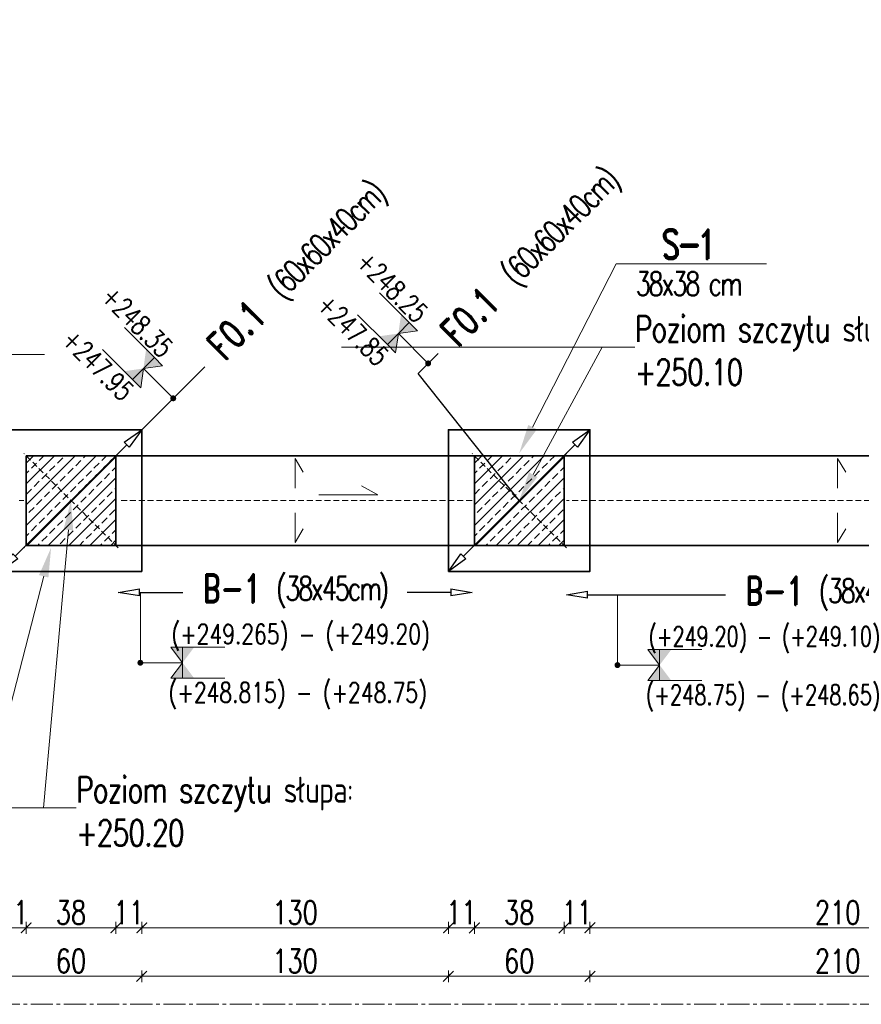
# Model space of a CAD drawing. Header units: millimetres. Extents: x -8 to 14965326, y -810 to 11054951.
# Tile 4 of 72: x 7504077 to 7504434, y 5554950 to 5555367. Entities that reach past the tile are written whole.
import ezdxf
from ezdxf import colors
from ezdxf.entities.mleader import LeaderData, LeaderLine
from ezdxf.math import Vec2, Vec3

# ---------------------------------------------------------------- set-up
doc = ezdxf.new("R2010")
doc.units = ezdxf.units.MM
doc.header["$LTSCALE"] = 0.5
doc.header["$MEASUREMENT"] = 0
doc.linetypes.add('CENTER2', pattern=[1.125, 0.75, -0.125, 0.125, -0.125])
doc.linetypes.add('KRESKOWA', pattern=[0.75, 0.5, -0.25])
doc.layers.get('0').update_dxf_attribs({"linetype": 'CONTINUOUS', "lineweight": 13})
doc.layers.get('Defpoints').update_dxf_attribs({"linetype": 'CONTINUOUS'})
for name, color, linetype, lineweight in [('_K_pozycje', 1, 'CONTINUOUS', 5), ('A_20-wymiary A', 7, 'CONTINUOUS', 13), ('K_Cienkie przerywane', 252, 'KRESKOWA', 9), ('K_Fundamenty - przekrój', 40, 'CONTINUOUS', 35), ('K_Kreskowanie', 253, 'CONTINUOUS', 5), ('K_Opis', 7, 'CONTINUOUS', 9), ('K_Ściany - przekrój', 7, 'CONTINUOUS', 35), ('tkd_obszary_wykazu', 14, 'CENTER2', 9), ('tkd_wym', 1, 'CONTINUOUS', 5)]:
    doc.layers.add(name, color=color, linetype=linetype, lineweight=lineweight)
doc.styles.add('___K_OPIS_ROMAND', font='romand.shx', dxfattribs={"width": 0.75})
doc.styles.add('___K_OPIS_SIMPLEX', font='simplex.shx', dxfattribs={"width": 0.75})
doc.styles.add('_ARKONA_TABELKA', font='ARIALN.TTF')
doc.styles.add('tkd_txt0', font='simplex.shx', dxfattribs={"width": 0.75})
doc.dimstyles.new('opisy_wieńce', dxfattribs={"dimscale": 0.6, "dimtxt": 20, "dimasz": 25, "dimexe": 10, "dimexo": 50, "dimgap": 10, "dimtad": 0, "dimdec": 1, "dimrnd": 0.05000000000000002, "dimzin": 9, "dimdsep": 46, "dimtxsty": '___K_OPIS_ROMAND', "dimblk1": 'CLOSEDBLANK', "dimblk2": 'CLOSEDBLANK', "dimsah": 1, "dimcen": 0, "dimdle": 10, "dimse1": 1, "dimse2": 1, "dimclrd": 1, "dimclre": 256, "dimclrt": 50, "dimazin": 2, "dimtm": 1e-09, "dimtfac": 1, "dimtdec": 1, "dimtmove": 2, "dimatfit": 3, "dimfxl": 1, "dimtolj": 1, "dimtzin": 0, "dimarcsym": 0})
doc.dimstyles.new('tkd_1-50cm[cm]', dxfattribs={"dimtxt": 10, "dimasz": 2.5, "dimexe": 0, "dimexo": 10, "dimgap": 1.5, "dimtad": 1, "dimdec": 1, "dimrnd": 0.5, "dimdsep": 46, "dimtxsty": 'tkd_txt0', "dimblk": 'tkd_dim_arrow', "dimcen": 0, "dimclrd": 1, "dimclre": 256, "dimclrt": 7, "dimaunit": 1, "dimadec": 0, "dimazin": 0, "dimtfac": 0.009090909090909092, "dimtdec": 1, "dimtix": 1, "dimtmove": 1, "dimatfit": 3, "dimldrblk": 'DOTSMALL', "dimfxl": 1, "dimfxlon": 1, "dimtvp": 0.02, "dimtolj": 1, "dimtzin": 9, "dimlwd": -1, "dimarcsym": 0})

# ---------------------------------------------------------------- blocks, each defined once
blk = doc.blocks.new('_ClosedBlank')
at = {"color": 0, "linetype": 'ByBlock', "lineweight": -2}
for p, q in [((-1, 0.1666666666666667), (0, 0)), ((-1, 0.1666666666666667), (-1, -0.1666666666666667)), ((0, 0), (-1, -0.1666666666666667))]:
    blk.add_line(p, q, dxfattribs=at)
blk = doc.blocks.new('*D192')
at = {"layer": '_K_pozycje', "color": 1, "lineweight": -2, "transparency": 16777216}
for p, q in [((7504246.274687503, 5555216.956918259), (7504254.759968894, 5555225.442199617)), ((7504289.111623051, 5555163.055748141), (7504246.274687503, 5555216.956918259)), ((7504312.747662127, 5555186.691787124), (7504265.475583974, 5555139.41970916))]:
    blk.add_line(p, q, dxfattribs=at)
at = {"layer": 'Defpoints', "color": 0, "transparency": 16777216}
for p in [(7504319.111623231, 5555193.055748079), (7504259.111622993, 5555133.055748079), (7504259.111622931, 5555133.055748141)]:
    blk.add_point(p, dxfattribs=at)
at = {"layer": '_K_pozycje', "color": 1, "lineweight": -2, "transparency": 16777216, "xscale": 9, "yscale": 9, "zscale": 9}
for p, rotation in [((7504319.11162317, 5555193.055748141), 44.99999988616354), ((7504259.111622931, 5555133.055748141), 224.9999998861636)]:
    blk.add_blockref('_ClosedBlank', p, dxfattribs=dict(at, rotation=rotation))
at = {"layer": '_K_pozycje', "color": 50, "transparency": 16777216, "insert": (7504294.796519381, 5555265.478749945), "char_height": 12, "attachment_point": 5, "rotation": 44.99999988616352, "style": '___K_OPIS_ROMAND'}
blk.add_mtext('\\A1;F0.1{\\fArial|b0|i0|c238|p34;\\H0.87497x;\\C242;   \\Fsimplex|c238;\\H0.95241x;\\T0.8;(60x60x40cm)}', dxfattribs=at)
blk = doc.blocks.new('*U40')
at = {"layer": 'K_Opis'}
h = blk.add_hatch(color=1, dxfattribs=at)
edge = h.paths.add_edge_path()
edge.add_arc((1.63491603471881e-29, 0), 0.03599999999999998, 359.9999999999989, 719.999999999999)
at = {"layer": 'K_Opis', "color": 1}
blk.add_line((6.6596631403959e-08, 0.5107883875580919), (1.63491603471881e-29, 0), dxfattribs=at)
at = {"layer": 'K_Opis'}
for points in [[(-0.1881599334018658, 0.5107884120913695), (-0.1881598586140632, 1.022270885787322)], [(0.1881600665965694, 0.5107883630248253), (0.1881601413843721, 1.022270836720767)], [(-0.1881599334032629, 0.5107884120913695), (6.659735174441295e-08, 0.510788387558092), (-0.1881599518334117, 0.3694368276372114), (-0.1881599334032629, 0.5107884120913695)], [(0.1881600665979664, 0.5107883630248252), (6.659735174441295e-08, 0.510788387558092), (0.1881600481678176, 0.3694367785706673), (0.1881600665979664, 0.5107883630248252)]]:
    blk.add_lwpolyline(points, dxfattribs=at)
for points in [[(-0.1881599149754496, 0.6521399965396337), (-0.1881599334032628, 0.5107884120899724), (6.659805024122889e-08, 0.5107883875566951)], [(0.1881600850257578, 0.6521399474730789), (0.1881600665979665, 0.5107883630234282), (6.659665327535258e-08, 0.5107883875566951)], [(-0.1881599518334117, 0.3694368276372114), (-0.1881599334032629, 0.5107884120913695), (6.659805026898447e-08, 0.510788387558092)], [(0.1881600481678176, 0.3694367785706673), (0.1881600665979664, 0.5107883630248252), (6.659665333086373e-08, 0.510788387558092)]]:
    blk.add_solid(points, dxfattribs=at)
at = {"layer": 'K_Opis', "style": '___K_OPIS_SIMPLEX', "width": 0.75, "flags": 8}
for tag, p in [('góra', (-0.2273332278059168, 0.3830138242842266)), ('dół', (0.479503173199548, 0.3830138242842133))]:
    blk.add_attdef(tag, p, '', height=0.2399999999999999, rotation=89.99999999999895, dxfattribs=at)
blk = doc.blocks.new('*D193')
at = {"layer": '_K_pozycje', "color": 1, "lineweight": -2, "transparency": 16777216}
for p, q in [((7504155.790616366, 5555219.734741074), (7504129.111623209, 5555193.055748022)), ((7504122.747662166, 5555186.691787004), (7504075.475584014, 5555139.419709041))]:
    blk.add_line(p, q, dxfattribs=at)
at = {"layer": 'Defpoints', "color": 0, "transparency": 16777216}
for p in [(7504129.111623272, 5555193.055747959), (7504069.111623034, 5555133.05574796), (7504069.111622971, 5555133.055748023)]:
    blk.add_point(p, dxfattribs=at)
at = {"layer": '_K_pozycje', "color": 1, "lineweight": -2, "transparency": 16777216, "xscale": 9, "yscale": 9, "zscale": 9}
for p, rotation in [((7504129.111623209, 5555193.055748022), 44.99999988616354), ((7504069.111622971, 5555133.055748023), 224.9999998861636)]:
    blk.add_blockref('_ClosedBlank', p, dxfattribs=dict(at, rotation=rotation))
at = {"layer": '_K_pozycje', "color": 50, "transparency": 16777216, "insert": (7504195.827166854, 5555259.771291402), "char_height": 12, "attachment_point": 5, "rotation": 44.99999988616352, "style": '___K_OPIS_ROMAND'}
blk.add_mtext('\\A1;F0.1{\\fArial|b0|i0|c238|p34;\\H0.87497x;\\C242;   \\Fsimplex|c238;\\H0.95241x;\\T0.8;(60x60x40cm)}', dxfattribs=at)
blk = doc.blocks.new('*D207')
at = {"layer": '_K_pozycje', "color": 1, "lineweight": -2, "transparency": 16777216}
for p, q in [((7504128.111620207, 5555124.136777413), (7504146.576001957, 5555124.136776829)), ((7504260.111620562, 5555124.136773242), (7504241.647238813, 5555124.136773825))]:
    blk.add_line(p, q, dxfattribs=at)
at = {"layer": 'Defpoints', "color": 0, "transparency": 16777216}
for p in [(7504119.111620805, 5555143.055750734), (7504269.11162116, 5555143.055745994), (7504119.111620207, 5555124.136777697)]:
    blk.add_point(p, dxfattribs=at)
at = {"layer": '_K_pozycje', "color": 1, "lineweight": -2, "transparency": 16777216, "xscale": 9, "yscale": 9, "zscale": 9}
for p, rotation in [((7504119.111620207, 5555124.136777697), 179.9999981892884), ((7504269.111620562, 5555124.136772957), 359.9999981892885)]:
    blk.add_blockref('_ClosedBlank', p, dxfattribs=dict(at, rotation=rotation))
at = {"layer": '_K_pozycje', "color": 50, "transparency": 16777216, "insert": (7504194.111620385, 5555124.136775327), "char_height": 12, "attachment_point": 5, "rotation": 359.9999981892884, "style": '___K_OPIS_ROMAND'}
blk.add_mtext('\\A1;B-1 {\\Fsimplex|c238;\\H0.83333x;\\T0.8;\\C242;(38x45cm)}', dxfattribs=at)
blk = doc.blocks.new('*U39')
at = {"layer": 'K_Opis'}
h = blk.add_hatch(color=1, dxfattribs=at)
edge = h.paths.add_edge_path()
edge.add_arc((3.785675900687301e-31, -4.2301348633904e-16), 0.03599999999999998, -1.0800249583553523e-12, 359.9999999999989, ccw=False)
at = {"layer": 'K_Opis', "color": 1}
blk.add_line((6.659661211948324e-08, -0.5107883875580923), (3.785675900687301e-31, -4.2301348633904e-16), dxfattribs=at)
at = {"layer": 'K_Opis'}
for points in [[(-0.1881599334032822, -0.5107884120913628), (6.65973324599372e-08, -0.5107883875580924), (-0.1881599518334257, -0.3694368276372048), (-0.1881599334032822, -0.5107884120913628)], [(0.1881600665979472, -0.5107883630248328), (6.65973324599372e-08, -0.5107883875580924), (0.1881600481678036, -0.3694367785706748), (0.1881600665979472, -0.5107883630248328)], [(-0.1881599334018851, -0.5107884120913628), (-0.1881598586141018, -1.022270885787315)], [(0.1881600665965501, -0.5107883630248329), (0.1881601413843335, -1.022270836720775)]]:
    blk.add_lwpolyline(points, dxfattribs=at)
for points in [[(-0.1881599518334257, -0.3694368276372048), (-0.1881599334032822, -0.5107884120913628), (6.659803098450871e-08, -0.5107883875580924)], [(0.1881600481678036, -0.3694367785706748), (0.1881600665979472, -0.5107883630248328), (6.659663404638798e-08, -0.5107883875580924)], [(-0.1881599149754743, -0.6521399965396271), (-0.1881599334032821, -0.5107884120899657), (6.659803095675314e-08, -0.5107883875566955)], [(0.1881600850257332, -0.6521399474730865), (0.1881600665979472, -0.5107883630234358), (6.659663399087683e-08, -0.5107883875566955)]]:
    blk.add_solid(points, dxfattribs=at)
at = {"layer": 'K_Opis', "style": '___K_OPIS_SIMPLEX', "width": 0.75, "flags": 8}
for tag, p in [('dół', (0.4795031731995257, -0.7772995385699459)), ('góra', (-0.227333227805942, -0.9230138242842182))]:
    blk.add_attdef(tag, p, '', height=0.2399999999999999, rotation=89.99999999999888, dxfattribs=at)
blk = doc.blocks.new('*D208')
at = {"layer": '_K_pozycje', "color": 1, "lineweight": -2, "transparency": 16777216}
for p, q in [((7504318.111620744, 5555123.144576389), (7504376.576002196, 5555123.144576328)), ((7504530.111620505, 5555123.14457617), (7504471.647239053, 5555123.14457623))]:
    blk.add_line(p, q, dxfattribs=at)
at = {"layer": 'Defpoints', "color": 0, "transparency": 16777216}
for p in [(7504309.111620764, 5555143.055750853), (7504539.111620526, 5555143.055750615), (7504309.111620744, 5555123.144576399)]:
    blk.add_point(p, dxfattribs=at)
at = {"layer": '_K_pozycje', "color": 1, "lineweight": -2, "transparency": 16777216, "xscale": 9, "yscale": 9, "zscale": 9}
for p, rotation in [((7504309.111620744, 5555123.144576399), 179.9999999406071), ((7504539.111620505, 5555123.14457616), 359.9999999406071)]:
    blk.add_blockref('_ClosedBlank', p, dxfattribs=dict(at, rotation=rotation))
at = {"layer": '_K_pozycje', "color": 50, "transparency": 16777216, "insert": (7504424.111620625, 5555123.144576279), "char_height": 12, "attachment_point": 5, "rotation": 359.9999999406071, "style": '___K_OPIS_ROMAND'}
blk.add_mtext('\\A1;B-1 {\\Fsimplex|c238;\\H0.83333x;\\T0.8;\\C242;(38x45cm)}', dxfattribs=at)
blk = doc.blocks.new('tkd_dim_arrow')
for p, q in [((-1, 0), (1, 0)), ((0, -1), (0, 1))]:
    blk.add_line(p, q)
at = {"const_width": 0.2}
blk.add_lwpolyline([(-0.8954183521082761, -0.8954183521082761), (0.8954183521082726, 0.8954183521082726)], dxfattribs=at)
blk = doc.blocks.new('*D305')
at = {"layer": 'Defpoints', "color": 0, "transparency": 16777216}
for p in [(7504319.111623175, 5555133.055748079), (7504529.111622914, 5555133.055748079), (7504319.111623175, 5554961.390401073)]:
    blk.add_point(p, dxfattribs=at)
at = {"layer": 'tkd_wym', "lineweight": -2, "transparency": 16777216}
for p, q in [((7504319.111623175, 5554962.390401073), (7504319.111623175, 5554961.390401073)), ((7504529.111622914, 5554962.390401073), (7504529.111622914, 5554961.390401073))]:
    blk.add_line(p, q, dxfattribs=at)
at = {"layer": 'tkd_wym', "color": 1, "transparency": 16777216}
blk.add_line((7504526.611622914, 5554961.390401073), (7504321.611623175, 5554961.390401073), dxfattribs=at)
at = {"layer": 'tkd_wym', "color": 1, "transparency": 16777216, "xscale": 2.5, "yscale": 2.5, "zscale": 2.5, "rotation": 180}
blk.add_blockref('tkd_dim_arrow', (7504319.111623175, 5554961.390401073), dxfattribs=at)
at = {"layer": 'tkd_wym', "color": 1, "transparency": 16777216, "xscale": 2.5, "yscale": 2.5, "zscale": 2.5}
blk.add_blockref('tkd_dim_arrow', (7504529.111622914, 5554961.390401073), dxfattribs=at)
at = {"layer": 'tkd_wym', "color": 7, "transparency": 16777216, "insert": (7504424.111623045, 5554967.890401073), "char_height": 10, "attachment_point": 5, "style": 'tkd_txt0'}
blk.add_mtext('\\A1;210', dxfattribs=at)
blk = doc.blocks.new('_DotSmall')
blk = doc.blocks.new('*D306')
at = {"layer": 'Defpoints', "color": 0, "transparency": 16777216}
for p in [(7504259.111622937, 5555133.055748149), (7504319.111623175, 5555133.055748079), (7504259.111622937, 5554961.390401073)]:
    blk.add_point(p, dxfattribs=at)
at = {"layer": 'tkd_wym', "lineweight": -2, "transparency": 16777216}
for p, q in [((7504259.111622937, 5554962.390401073), (7504259.111622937, 5554961.390401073)), ((7504319.111623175, 5554962.390401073), (7504319.111623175, 5554961.390401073))]:
    blk.add_line(p, q, dxfattribs=at)
at = {"layer": 'tkd_wym', "color": 1, "transparency": 16777216}
blk.add_line((7504316.611623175, 5554961.390401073), (7504261.611622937, 5554961.390401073), dxfattribs=at)
at = {"layer": 'tkd_wym', "color": 1, "transparency": 16777216, "xscale": 2.5, "yscale": 2.5, "zscale": 2.5, "rotation": 180}
blk.add_blockref('tkd_dim_arrow', (7504259.111622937, 5554961.390401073), dxfattribs=at)
at = {"layer": 'tkd_wym', "color": 1, "transparency": 16777216, "xscale": 2.5, "yscale": 2.5, "zscale": 2.5}
blk.add_blockref('tkd_dim_arrow', (7504319.111623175, 5554961.390401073), dxfattribs=at)
at = {"layer": 'tkd_wym', "color": 7, "transparency": 16777216, "insert": (7504289.111623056, 5554967.890401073), "char_height": 10, "attachment_point": 5, "style": 'tkd_txt0'}
blk.add_mtext('\\A1;60', dxfattribs=at)
blk = doc.blocks.new('*D307')
at = {"layer": 'Defpoints', "color": 0, "transparency": 16777216}
for p in [(7504129.111623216, 5555133.055748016), (7504259.111622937, 5555133.055748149), (7504129.111623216, 5554961.390401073)]:
    blk.add_point(p, dxfattribs=at)
at = {"layer": 'tkd_wym', "lineweight": -2, "transparency": 16777216}
for p, q in [((7504129.111623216, 5554962.390401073), (7504129.111623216, 5554961.390401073)), ((7504259.111622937, 5554962.390401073), (7504259.111622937, 5554961.390401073))]:
    blk.add_line(p, q, dxfattribs=at)
at = {"layer": 'tkd_wym', "color": 1, "transparency": 16777216}
blk.add_line((7504256.611622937, 5554961.390401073), (7504131.611623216, 5554961.390401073), dxfattribs=at)
at = {"layer": 'tkd_wym', "color": 1, "transparency": 16777216, "xscale": 2.5, "yscale": 2.5, "zscale": 2.5, "rotation": 180}
blk.add_blockref('tkd_dim_arrow', (7504129.111623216, 5554961.390401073), dxfattribs=at)
at = {"layer": 'tkd_wym', "color": 1, "transparency": 16777216, "xscale": 2.5, "yscale": 2.5, "zscale": 2.5}
blk.add_blockref('tkd_dim_arrow', (7504259.111622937, 5554961.390401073), dxfattribs=at)
at = {"layer": 'tkd_wym', "color": 7, "transparency": 16777216, "insert": (7504194.111623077, 5554967.890401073), "char_height": 10, "attachment_point": 5, "style": 'tkd_txt0'}
blk.add_mtext('\\A1;130', dxfattribs=at)
blk = doc.blocks.new('*D308')
at = {"layer": 'Defpoints', "color": 0, "transparency": 16777216}
for p in [(7504069.111623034, 5555133.05574796), (7504129.111623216, 5555133.055748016), (7504069.111623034, 5554961.390401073)]:
    blk.add_point(p, dxfattribs=at)
at = {"layer": 'tkd_wym', "lineweight": -2, "transparency": 16777216}
for p, q in [((7504069.111623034, 5554962.390401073), (7504069.111623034, 5554961.390401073)), ((7504129.111623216, 5554962.390401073), (7504129.111623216, 5554961.390401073))]:
    blk.add_line(p, q, dxfattribs=at)
at = {"layer": 'tkd_wym', "color": 1, "transparency": 16777216}
blk.add_line((7504126.611623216, 5554961.390401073), (7504071.611623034, 5554961.390401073), dxfattribs=at)
at = {"layer": 'tkd_wym', "color": 1, "transparency": 16777216, "xscale": 2.5, "yscale": 2.5, "zscale": 2.5, "rotation": 180}
blk.add_blockref('tkd_dim_arrow', (7504069.111623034, 5554961.390401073), dxfattribs=at)
at = {"layer": 'tkd_wym', "color": 1, "transparency": 16777216, "xscale": 2.5, "yscale": 2.5, "zscale": 2.5}
blk.add_blockref('tkd_dim_arrow', (7504129.111623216, 5554961.390401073), dxfattribs=at)
at = {"layer": 'tkd_wym', "color": 7, "transparency": 16777216, "insert": (7504099.111623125, 5554967.890401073), "char_height": 10, "attachment_point": 5, "style": 'tkd_txt0'}
blk.add_mtext('\\A1;60', dxfattribs=at)
blk = doc.blocks.new('*D470')
at = {"layer": 'Defpoints', "color": 0, "transparency": 16777216}
for p in [(7504319.111623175, 5555152.919495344), (7504529.111622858, 5555148.99028031), (7504319.111623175, 5554981.940718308)]:
    blk.add_point(p, dxfattribs=at)
at = {"layer": 'tkd_wym', "lineweight": -2, "transparency": 16777216}
for p, q in [((7504319.111623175, 5554982.940718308), (7504319.111623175, 5554981.940718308)), ((7504529.111622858, 5554982.940718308), (7504529.111622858, 5554981.940718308))]:
    blk.add_line(p, q, dxfattribs=at)
at = {"layer": 'tkd_wym', "color": 1, "transparency": 16777216}
blk.add_line((7504526.611622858, 5554981.940718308), (7504321.611623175, 5554981.940718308), dxfattribs=at)
at = {"layer": 'tkd_wym', "color": 1, "transparency": 16777216, "xscale": 2.5, "yscale": 2.5, "zscale": 2.5, "rotation": 180}
blk.add_blockref('tkd_dim_arrow', (7504319.111623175, 5554981.940718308), dxfattribs=at)
at = {"layer": 'tkd_wym', "color": 1, "transparency": 16777216, "xscale": 2.5, "yscale": 2.5, "zscale": 2.5}
blk.add_blockref('tkd_dim_arrow', (7504529.111622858, 5554981.940718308), dxfattribs=at)
at = {"layer": 'tkd_wym', "color": 7, "transparency": 16777216, "insert": (7504424.111623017, 5554988.440718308), "char_height": 10, "attachment_point": 5, "style": 'tkd_txt0'}
blk.add_mtext('\\A1;210', dxfattribs=at)
blk = doc.blocks.new('*D471')
at = {"layer": 'Defpoints', "color": 0, "transparency": 16777216}
for p in [(7504308.111620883, 5555156.376191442), (7504319.111623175, 5555152.919495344), (7504308.111620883, 5554981.940718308)]:
    blk.add_point(p, dxfattribs=at)
at = {"layer": 'tkd_wym', "lineweight": -2, "transparency": 16777216}
for p, q in [((7504308.111620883, 5554982.940718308), (7504308.111620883, 5554981.940718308)), ((7504319.111623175, 5554982.940718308), (7504319.111623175, 5554981.940718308))]:
    blk.add_line(p, q, dxfattribs=at)
at = {"layer": 'tkd_wym', "color": 1, "transparency": 16777216}
blk.add_line((7504316.611623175, 5554981.940718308), (7504310.611620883, 5554981.940718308), dxfattribs=at)
at = {"layer": 'tkd_wym', "color": 1, "transparency": 16777216, "xscale": 2.5, "yscale": 2.5, "zscale": 2.5, "rotation": 180}
blk.add_blockref('tkd_dim_arrow', (7504308.111620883, 5554981.940718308), dxfattribs=at)
at = {"layer": 'tkd_wym', "color": 1, "transparency": 16777216, "xscale": 2.5, "yscale": 2.5, "zscale": 2.5}
blk.add_blockref('tkd_dim_arrow', (7504319.111623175, 5554981.940718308), dxfattribs=at)
at = {"layer": 'tkd_wym', "color": 7, "transparency": 16777216, "insert": (7504313.61162203, 5554988.440718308), "char_height": 10, "attachment_point": 5, "style": 'tkd_txt0'}
blk.add_mtext('\\A1;11', dxfattribs=at)
blk = doc.blocks.new('*D472')
at = {"layer": 'Defpoints', "color": 0, "transparency": 16777216}
for p in [(7504270.111620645, 5555155.61592591), (7504308.111620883, 5555156.376191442), (7504270.111620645, 5554981.940718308)]:
    blk.add_point(p, dxfattribs=at)
at = {"layer": 'tkd_wym', "lineweight": -2, "transparency": 16777216}
for p, q in [((7504270.111620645, 5554982.940718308), (7504270.111620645, 5554981.940718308)), ((7504308.111620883, 5554982.940718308), (7504308.111620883, 5554981.940718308))]:
    blk.add_line(p, q, dxfattribs=at)
at = {"layer": 'tkd_wym', "color": 1, "transparency": 16777216}
blk.add_line((7504305.611620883, 5554981.940718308), (7504272.611620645, 5554981.940718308), dxfattribs=at)
at = {"layer": 'tkd_wym', "color": 1, "transparency": 16777216, "xscale": 2.5, "yscale": 2.5, "zscale": 2.5, "rotation": 180}
blk.add_blockref('tkd_dim_arrow', (7504270.111620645, 5554981.940718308), dxfattribs=at)
at = {"layer": 'tkd_wym', "color": 1, "transparency": 16777216, "xscale": 2.5, "yscale": 2.5, "zscale": 2.5}
blk.add_blockref('tkd_dim_arrow', (7504308.111620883, 5554981.940718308), dxfattribs=at)
at = {"layer": 'tkd_wym', "color": 7, "transparency": 16777216, "insert": (7504289.111620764, 5554988.440718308), "char_height": 10, "attachment_point": 5, "style": 'tkd_txt0'}
blk.add_mtext('\\A1;38', dxfattribs=at)
blk = doc.blocks.new('*D473')
at = {"layer": 'Defpoints', "color": 0, "transparency": 16777216}
for p in [(7504259.111622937, 5555155.61592591), (7504270.111620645, 5555155.61592591), (7504259.111622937, 5554981.940718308)]:
    blk.add_point(p, dxfattribs=at)
at = {"layer": 'tkd_wym', "lineweight": -2, "transparency": 16777216}
for p, q in [((7504259.111622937, 5554982.940718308), (7504259.111622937, 5554981.940718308)), ((7504270.111620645, 5554982.940718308), (7504270.111620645, 5554981.940718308))]:
    blk.add_line(p, q, dxfattribs=at)
at = {"layer": 'tkd_wym', "color": 1, "transparency": 16777216}
blk.add_line((7504267.611620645, 5554981.940718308), (7504261.611622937, 5554981.940718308), dxfattribs=at)
at = {"layer": 'tkd_wym', "color": 1, "transparency": 16777216, "xscale": 2.5, "yscale": 2.5, "zscale": 2.5, "rotation": 180}
blk.add_blockref('tkd_dim_arrow', (7504259.111622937, 5554981.940718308), dxfattribs=at)
at = {"layer": 'tkd_wym', "color": 1, "transparency": 16777216, "xscale": 2.5, "yscale": 2.5, "zscale": 2.5}
blk.add_blockref('tkd_dim_arrow', (7504270.111620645, 5554981.940718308), dxfattribs=at)
at = {"layer": 'tkd_wym', "color": 7, "transparency": 16777216, "insert": (7504264.611621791, 5554988.440718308), "char_height": 10, "attachment_point": 5, "style": 'tkd_txt0'}
blk.add_mtext('\\A1;11', dxfattribs=at)
blk = doc.blocks.new('*D474')
at = {"layer": 'Defpoints', "color": 0, "transparency": 16777216}
for p in [(7504259.111622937, 5555155.61592591), (7504129.111623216, 5555153.452636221), (7504129.111623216, 5554981.940718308)]:
    blk.add_point(p, dxfattribs=at)
at = {"layer": 'tkd_wym', "lineweight": -2, "transparency": 16777216}
for p, q in [((7504129.111623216, 5554982.940718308), (7504129.111623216, 5554981.940718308)), ((7504259.111622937, 5554982.940718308), (7504259.111622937, 5554981.940718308))]:
    blk.add_line(p, q, dxfattribs=at)
at = {"layer": 'tkd_wym', "color": 1, "transparency": 16777216}
blk.add_line((7504256.611622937, 5554981.940718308), (7504131.611623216, 5554981.940718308), dxfattribs=at)
at = {"layer": 'tkd_wym', "color": 1, "transparency": 16777216, "xscale": 2.5, "yscale": 2.5, "zscale": 2.5, "rotation": 180}
blk.add_blockref('tkd_dim_arrow', (7504129.111623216, 5554981.940718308), dxfattribs=at)
at = {"layer": 'tkd_wym', "color": 1, "transparency": 16777216, "xscale": 2.5, "yscale": 2.5, "zscale": 2.5}
blk.add_blockref('tkd_dim_arrow', (7504259.111622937, 5554981.940718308), dxfattribs=at)
at = {"layer": 'tkd_wym', "color": 7, "transparency": 16777216, "insert": (7504194.111623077, 5554988.440718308), "char_height": 10, "attachment_point": 5, "style": 'tkd_txt0'}
blk.add_mtext('\\A1;130', dxfattribs=at)
blk = doc.blocks.new('*D475')
at = {"layer": 'Defpoints', "color": 0, "transparency": 16777216}
for p in [(7504118.111620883, 5555156.440550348), (7504129.111623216, 5555153.452636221), (7504118.111620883, 5554981.940718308)]:
    blk.add_point(p, dxfattribs=at)
at = {"layer": 'tkd_wym', "lineweight": -2, "transparency": 16777216}
for p, q in [((7504118.111620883, 5554982.940718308), (7504118.111620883, 5554981.940718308)), ((7504129.111623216, 5554982.940718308), (7504129.111623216, 5554981.940718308))]:
    blk.add_line(p, q, dxfattribs=at)
at = {"layer": 'tkd_wym', "color": 1, "transparency": 16777216}
blk.add_line((7504126.611623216, 5554981.940718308), (7504120.611620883, 5554981.940718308), dxfattribs=at)
at = {"layer": 'tkd_wym', "color": 1, "transparency": 16777216, "xscale": 2.5, "yscale": 2.5, "zscale": 2.5, "rotation": 180}
blk.add_blockref('tkd_dim_arrow', (7504118.111620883, 5554981.940718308), dxfattribs=at)
at = {"layer": 'tkd_wym', "color": 1, "transparency": 16777216, "xscale": 2.5, "yscale": 2.5, "zscale": 2.5}
blk.add_blockref('tkd_dim_arrow', (7504129.111623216, 5554981.940718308), dxfattribs=at)
at = {"layer": 'tkd_wym', "color": 7, "transparency": 16777216, "insert": (7504123.61162205, 5554988.440718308), "char_height": 10, "attachment_point": 5, "style": 'tkd_txt0'}
blk.add_mtext('\\A1;11', dxfattribs=at)
blk = doc.blocks.new('*D476')
at = {"layer": 'Defpoints', "color": 0, "transparency": 16777216}
for p in [(7504080.111620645, 5555155.673641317), (7504118.111620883, 5555156.440550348), (7504080.111620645, 5554981.940718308)]:
    blk.add_point(p, dxfattribs=at)
at = {"layer": 'tkd_wym', "lineweight": -2, "transparency": 16777216}
for p, q in [((7504080.111620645, 5554982.940718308), (7504080.111620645, 5554981.940718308)), ((7504118.111620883, 5554982.940718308), (7504118.111620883, 5554981.940718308))]:
    blk.add_line(p, q, dxfattribs=at)
at = {"layer": 'tkd_wym', "color": 1, "transparency": 16777216}
blk.add_line((7504115.611620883, 5554981.940718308), (7504082.611620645, 5554981.940718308), dxfattribs=at)
at = {"layer": 'tkd_wym', "color": 1, "transparency": 16777216, "xscale": 2.5, "yscale": 2.5, "zscale": 2.5, "rotation": 180}
blk.add_blockref('tkd_dim_arrow', (7504080.111620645, 5554981.940718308), dxfattribs=at)
at = {"layer": 'tkd_wym', "color": 1, "transparency": 16777216, "xscale": 2.5, "yscale": 2.5, "zscale": 2.5}
blk.add_blockref('tkd_dim_arrow', (7504118.111620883, 5554981.940718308), dxfattribs=at)
at = {"layer": 'tkd_wym', "color": 7, "transparency": 16777216, "insert": (7504099.111620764, 5554988.440718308), "char_height": 10, "attachment_point": 5, "style": 'tkd_txt0'}
blk.add_mtext('\\A1;38', dxfattribs=at)
blk = doc.blocks.new('*D477')
at = {"layer": 'Defpoints', "color": 0, "transparency": 16777216}
for p in [(7504069.111622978, 5555155.673641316), (7504080.111620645, 5555155.673641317), (7504069.111622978, 5554981.940718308)]:
    blk.add_point(p, dxfattribs=at)
at = {"layer": 'tkd_wym', "lineweight": -2, "transparency": 16777216}
for p, q in [((7504069.111622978, 5554982.940718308), (7504069.111622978, 5554981.940718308)), ((7504080.111620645, 5554982.940718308), (7504080.111620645, 5554981.940718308))]:
    blk.add_line(p, q, dxfattribs=at)
at = {"layer": 'tkd_wym', "color": 1, "transparency": 16777216}
blk.add_line((7504077.611620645, 5554981.940718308), (7504071.611622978, 5554981.940718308), dxfattribs=at)
at = {"layer": 'tkd_wym', "color": 1, "transparency": 16777216, "xscale": 2.5, "yscale": 2.5, "zscale": 2.5, "rotation": 180}
blk.add_blockref('tkd_dim_arrow', (7504069.111622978, 5554981.940718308), dxfattribs=at)
at = {"layer": 'tkd_wym', "color": 1, "transparency": 16777216, "xscale": 2.5, "yscale": 2.5, "zscale": 2.5}
blk.add_blockref('tkd_dim_arrow', (7504080.111620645, 5554981.940718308), dxfattribs=at)
at = {"layer": 'tkd_wym', "color": 7, "transparency": 16777216, "insert": (7504074.611621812, 5554988.440718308), "char_height": 10, "attachment_point": 5, "style": 'tkd_txt0'}
blk.add_mtext('\\A1;11', dxfattribs=at)

msp = doc.modelspace()

# ---------------------------------------------------------------- hatches: boundary and pattern name
at = {"layer": 'K_Kreskowanie'}
h = msp.add_hatch(dxfattribs=at)
h.set_pattern_fill('ANSI33', color=256, scale=25)
h.set_pattern_definition([(45, (207.7153885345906, -3142.179539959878), (-4.419417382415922, 4.419417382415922), []), (45, (212.1348059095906, -3142.179539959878), (-4.419417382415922, 4.419417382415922), [3.125, -1.5625])])
h.paths.add_polyline_path([(7504080.111620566, 5555144.055750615), (7504118.111620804, 5555144.055750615), (7504118.11162083, 5555182.05575072), (7504080.11162054, 5555182.055750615)])
h = msp.add_hatch(dxfattribs=at)
h.set_pattern_fill('ANSI33', color=256, scale=25)
h.set_pattern_definition([(45, (397.7153885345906, -3142.179540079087), (-4.419417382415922, 4.419417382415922), []), (45, (402.1348059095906, -3142.179540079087), (-4.419417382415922, 4.419417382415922), [3.125, -1.5625])])
h.paths.add_polyline_path([(7504270.111620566, 5555144.055750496), (7504308.111620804, 5555144.055750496), (7504308.11162083, 5555182.055750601), (7504270.11162054, 5555182.055750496)])

# ---------------------------------------------------------------- linework, layer by layer
at = {"layer": '_K_pozycje'}
for p, q in [((7504128.515155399, 5555094.312732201), (7504128.515156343, 5555124.1367774)), ((7504330.768857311, 5555093.320531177), (7504330.768858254, 5555123.144576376))]:
    msp.add_line(p, q, dxfattribs=at)
at = {"layer": 'A_20-wymiary A'}
msp.add_line((7504079.111620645, 5555163.055750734), (7504077.111620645, 5555163.055750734), dxfattribs=at)
at = {"layer": 'K_Cienkie przerywane', "linetype": 'KRESKOWA', "ltscale": 10}
for p, q in [((7504119.111620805, 5555183.055750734), (7504079.111620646, 5555143.055750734)), ((7504119.111620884, 5555143.055750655), (7504079.111620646, 5555183.055750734)), ((7504309.111620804, 5555183.055750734), (7504269.111620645, 5555143.055750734)), ((7504309.111620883, 5555143.055750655), (7504269.111620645, 5555183.055750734)), ((7504269.111620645, 5555163.055750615), (7504119.111620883, 5555163.055750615)), ((7504539.111620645, 5555163.055750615), (7504309.111620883, 5555163.055750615))]:
    msp.add_line(p, q, dxfattribs=at)
at = {"layer": 'K_Fundamenty - przekrój'}
for p, q in [((7504069.111622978, 5555193.055748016), (7504129.111623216, 5555193.055748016)), ((7504129.111623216, 5555193.055748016), (7504129.111623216, 5555133.055748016)), ((7504129.111623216, 5555133.055748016), (7504069.111622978, 5555133.055748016))]:
    msp.add_line(p, q, dxfattribs=at)
msp.add_lwpolyline([(7504259.111622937, 5555133.055748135), (7504259.111622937, 5555193.055748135), (7504319.111623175, 5555193.055748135), (7504319.111623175, 5555133.055748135)], close=True, dxfattribs=at)
at = {"layer": 'K_Opis'}
for points in [[(7504194.111620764, 5555168.280469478), (7504194.111620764, 5555180.818939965), (7504197.595063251, 5555175.030094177)], [(7504424.111620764, 5555168.280469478), (7504424.111620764, 5555180.818939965), (7504427.595063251, 5555175.030094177)], [(7504204.168930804, 5555165.417373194), (7504229.168930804, 5555165.417373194), (7504222.328554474, 5555169.236251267)], [(7504194.111620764, 5555157.831031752), (7504194.111620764, 5555145.292561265), (7504197.595063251, 5555151.081407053)], [(7504424.111620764, 5555157.831031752), (7504424.111620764, 5555145.292561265), (7504427.595063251, 5555151.081407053)]]:
    msp.add_lwpolyline(points, dxfattribs=at)
at = {"layer": 'K_Ściany - przekrój', "linetype": 'Continuous', "ltscale": 2.5}
for p, q in [((7504118.111620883, 5555182.055750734), (7504270.111620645, 5555182.055750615)), ((7504308.111620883, 5555182.055750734), (7504540.111620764, 5555182.055750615)), ((7504270.111620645, 5555144.055750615), (7504118.111620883, 5555144.055750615)), ((7504540.111620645, 5555144.055750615), (7504308.111620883, 5555144.055750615))]:
    msp.add_line(p, q, dxfattribs=at)
for points in [[(7504080.111620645, 5555182.055750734), (7504118.111620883, 5555182.055750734), (7504118.111620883, 5555144.055750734), (7504080.111620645, 5555144.055750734)], [(7504270.111620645, 5555182.055750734), (7504308.111620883, 5555182.055750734), (7504308.111620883, 5555144.055750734), (7504270.111620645, 5555144.055750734)]]:
    msp.add_lwpolyline(points, close=True, dxfattribs=at)
at = {"layer": 'tkd_obszary_wykazu', "ltscale": 25}
msp.add_lwpolyline([(7503716.83762762, 5559109.385387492), (7506482.052716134, 5559109.385387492), (7506482.052716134, 5554949.530839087), (7503716.83762762, 5554949.530839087)], close=True, dxfattribs=at)

# ---------------------------------------------------------------- block references
ref = msp.add_blockref('*U40', (7504250.517330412, 5555221.199556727), dxfattribs=dict(xscale=-35, yscale=35, zscale=35, rotation=45.00000736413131))
ref.add_attrib('góra', '+248.25', (7504219.299394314, 5555263.669904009), dxfattribs={"layer": 'K_Opis', "height": 8.399999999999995, "rotation": 315.0000073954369, "style": '___K_OPIS_SIMPLEX', "width": 0.75, "flags": 8})
ref.add_attrib('dół', '+247.85', (7504202.654616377, 5555245.3280653), dxfattribs={"layer": 'K_Opis', "height": 8.399999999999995, "rotation": 315.0000073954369, "style": '___K_OPIS_SIMPLEX', "width": 0.75, "flags": 8})
ref = msp.add_blockref('*U40', (7504142.451117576, 5555206.395246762), dxfattribs=dict(xscale=-35, yscale=35, zscale=35, rotation=45.00000736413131))
ref.add_attrib('góra', '+248.35', (7504111.233181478, 5555248.865594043), dxfattribs={"layer": 'K_Opis', "height": 8.399999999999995, "rotation": 315.0000073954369, "style": '___K_OPIS_SIMPLEX', "width": 0.75, "flags": 8})
ref.add_attrib('dół', '+247.95', (7504094.588403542, 5555230.523755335), dxfattribs={"layer": 'K_Opis', "height": 8.399999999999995, "rotation": 315.0000073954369, "style": '___K_OPIS_SIMPLEX', "width": 0.75, "flags": 8})
ref = msp.add_blockref('*U39', (7504128.515155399, 5555094.312732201), dxfattribs=dict(xscale=-35, yscale=35, zscale=35, rotation=90.00000746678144))
ref.add_attrib('góra', '(+249.265) - (+249.20)', (7504141.620638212, 5555102.269396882), dxfattribs={"layer": 'K_Opis', "height": 8.399999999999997, "rotation": 7.470519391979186e-06, "style": '___K_OPIS_SIMPLEX', "width": 0.75, "flags": 8})
ref.add_attrib('dół', '(+248.815) - (+248.75)', (7504140.420641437, 5555077.530122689), dxfattribs={"layer": 'K_Opis', "height": 8.399999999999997, "rotation": 7.470519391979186e-06, "style": '___K_OPIS_SIMPLEX', "width": 0.75, "flags": 8})
ref = msp.add_blockref('*U39', (7504330.768857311, 5555093.320531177), dxfattribs=dict(xscale=-35, yscale=35, zscale=35, rotation=90.00000746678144))
ref.add_attrib('góra', '(+249.20) - (+249.10)', (7504343.874340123, 5555101.277195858), dxfattribs={"layer": 'K_Opis', "height": 8.399999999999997, "rotation": 7.470519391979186e-06, "style": '___K_OPIS_SIMPLEX', "width": 0.75, "flags": 8})
ref.add_attrib('dół', '(+248.75) - (+248.65)', (7504342.674343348, 5555076.537921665), dxfattribs={"layer": 'K_Opis', "height": 8.399999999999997, "rotation": 7.470519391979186e-06, "style": '___K_OPIS_SIMPLEX', "width": 0.75, "flags": 8})

# ---------------------------------------------------------------- dimensions: what is measured, and where the dimension line sits
at = {"layer": '_K_pozycje'}
for base, p1, p2, angle, text, override, picture, middle in [((7504259.111622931, 5555133.055748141), (7504319.111623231, 5555193.055748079), (7504259.111622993, 5555133.055748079), 224.99999988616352, 'F0.1{\\fArial|b0|i0|c238|p34;\\H0.87497x;\\C242;   \\Fsimplex|c238;\\H0.95241x;\\T0.8;(60x60x40cm)}', {"dimasz": 15, "dimtmove": 1}, '*D192', (7504259.002609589, 5555229.684840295)), ((7504069.111622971, 5555133.055748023), (7504129.111623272, 5555193.05574796), (7504069.111623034, 5555133.05574796), 224.99999988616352, 'F0.1{\\fArial|b0|i0|c238|p34;\\H0.87497x;\\C242;   \\Fsimplex|c238;\\H0.95241x;\\T0.8;(60x60x40cm)}', {"dimasz": 15, "dimtmove": 1}, '*D193', (7504189.217114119, 5555266.381344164)), ((7504119.111620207, 5555124.136777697), (7504269.11162116, 5555143.055745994), (7504119.111620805, 5555143.055750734), 179.99999818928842, 'B-1 {\\Fsimplex|c238;\\H0.83333x;\\T0.8;\\C242;(38x45cm)}', {"dimasz": 15}, '*D207', (7504194.111620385, 5555124.136775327)), ((7504309.111620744, 5555123.144576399), (7504539.111620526, 5555143.055750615), (7504309.111620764, 5555143.055750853), 179.99999994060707, 'B-1 {\\Fsimplex|c238;\\H0.83333x;\\T0.8;\\C242;(38x45cm)}', {"dimasz": 15}, '*D208', (7504424.111620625, 5555123.144576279))]:
    dim = msp.add_linear_dim(base=base, p1=p1, p2=p2, angle=angle, text=text, dimstyle='opisy_wieńce', override=override, dxfattribs=at)
    dim.commit()
    dim.dimension.update_dxf_attribs({"geometry": picture, "text_midpoint": middle, "dimtype": 161})
at = {"layer": 'tkd_wym'}
for base, p1, p2, picture, middle in [((7504069.111622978, 5554981.940718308), (7504080.111620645, 5555155.673641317), (7504069.111622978, 5555155.673641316), '*D477', (7504074.611621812, 5554988.440718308)), ((7504080.111620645, 5554981.940718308), (7504118.111620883, 5555156.440550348), (7504080.111620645, 5555155.673641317), '*D476', (7504099.111620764, 5554988.440718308)), ((7504118.111620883, 5554981.940718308), (7504129.111623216, 5555153.452636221), (7504118.111620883, 5555156.440550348), '*D475', (7504123.61162205, 5554988.440718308)), ((7504129.111623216, 5554981.940718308), (7504259.111622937, 5555155.61592591), (7504129.111623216, 5555153.452636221), '*D474', (7504194.111623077, 5554988.440718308)), ((7504259.111622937, 5554981.940718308), (7504270.111620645, 5555155.61592591), (7504259.111622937, 5555155.61592591), '*D473', (7504264.611621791, 5554988.440718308)), ((7504270.111620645, 5554981.940718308), (7504308.111620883, 5555156.376191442), (7504270.111620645, 5555155.61592591), '*D472', (7504289.111620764, 5554988.440718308)), ((7504308.111620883, 5554981.940718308), (7504319.111623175, 5555152.919495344), (7504308.111620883, 5555156.376191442), '*D471', (7504313.61162203, 5554988.440718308)), ((7504319.111623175, 5554981.940718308), (7504529.111622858, 5555148.99028031), (7504319.111623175, 5555152.919495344), '*D470', (7504424.111623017, 5554988.440718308)), ((7504069.111623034, 5554961.390401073), (7504129.111623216, 5555133.055748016), (7504069.111623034, 5555133.05574796), '*D308', (7504099.111623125, 5554967.890401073)), ((7504129.111623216, 5554961.390401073), (7504259.111622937, 5555133.055748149), (7504129.111623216, 5555133.055748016), '*D307', (7504194.111623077, 5554967.890401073)), ((7504259.111622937, 5554961.390401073), (7504319.111623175, 5555133.055748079), (7504259.111622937, 5555133.055748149), '*D306', (7504289.111623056, 5554967.890401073)), ((7504319.111623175, 5554961.390401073), (7504529.111622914, 5555133.055748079), (7504319.111623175, 5555133.055748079), '*D305', (7504424.111623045, 5554967.890401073))]:
    dim = msp.add_linear_dim(base=base, p1=p1, p2=p2, dimstyle='tkd_1-50cm[cm]', dxfattribs=at)
    dim.commit()
    dim.dimension.update_dxf_attribs({"geometry": picture, "text_midpoint": middle})

# ---------------------------------------------------------------- leaders
at = {"layer": 'K_Opis'}
ml = msp.add_multileader_mtext('Standard', dxfattribs=at)
ml.set_content('{\\T0.85;\\C2;S-1\\T1;\\C50;\\P\\Fsimplex|c238;\\H0.8x;\\T0.8;\\C1;38x38 cm}', color=7, style='___K_OPIS_ROMAND')
ml.set_leader_properties(color=1, linetype='CONTINUOUS', lineweight=9)
ml.build(insert=Vec2(0, 0))
ml.multileader.update_dxf_attribs({"text_left_attachment_type": 6, "text_right_attachment_type": 6, "dogleg_length": 5, "arrow_head_size": 12.5})
ctx = ml.context
ctx.base_point, ctx.char_height, ctx.arrow_head_size, ctx.landing_gap_size, ctx.plane_origin, ctx.plane_x_axis, ctx.plane_y_axis = Vec3(7504337.398274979, 5555263.454852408), 12.5, 12.5, 0, Vec3(7504357.892396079, 5555305.918226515), Vec3(1, -2.449293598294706e-16), Vec3(2.449293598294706e-16, 1)
ctx.left_attachment, ctx.right_attachment, ctx.text_align_type = 6, 6, 1
notes = []
notes.append((ctx, [(0, (1, 1, 0), (7504330.182479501, 5555263.454852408), (1, -2.449293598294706e-16), 7.215795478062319, [(0, [(7504289.111620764, 5555183.055750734)], 0, [])])]))
ctx.mtext.insert, ctx.mtext.text_direction, ctx.mtext.alignment, ctx.mtext.line_spacing_factor, ctx.mtext.flow_direction = Vec3(7504360.46970355, 5555277.954852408), Vec3(1, -2.449293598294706e-16), 2, 0.8640000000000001, 5
ml = msp.add_multileader_mtext('Standard', dxfattribs=at)
ml.set_content('{\\T0.95;Poziom szczytu słupa:\\P+250.10}', color=256, style='___K_OPIS_SIMPLEX')
ml.set_leader_properties(color=256, linetype='ByLayer', lineweight=9)
ml.build(insert=Vec2(0, 0))
ml.multileader.update_dxf_attribs({"text_left_attachment_type": 6, "text_right_attachment_type": 6, "arrow_head_size": 12.5})
ctx = ml.context
ctx.base_point, ctx.char_height, ctx.arrow_head_size, ctx.landing_gap_size, ctx.plane_origin = Vec3(7504338.078262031, 5555228.132389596), 11, 12.5, 0, Vec3(7504310.216647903, 5555541.923075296)
ctx.left_attachment, ctx.right_attachment = 6, 6
notes.append((ctx, [(0, (1, 1, 0), (7504324.327045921, 5555228.132389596), (1, 0), 13.75121611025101, [(0, [(7504289.111623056, 5555163.055748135)], 0, [])])]))
ctx.mtext.insert, ctx.mtext.width, ctx.mtext.defined_height, ctx.mtext.flow_direction = Vec3(7504338.078262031, 5555241.332389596), 140.3996469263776, 98.24674889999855, 5
ml = msp.add_multileader_mtext('Standard', dxfattribs=at)
ml.set_content('{\\T0.8;\\C1;MP-39}', color=7, style='_ARKONA_TABELKA')
ml.set_leader_properties(color=1, linetype='CONTINUOUS', lineweight=9)
ml.build(insert=Vec2(0, 0))
ml.multileader.update_dxf_attribs({"text_left_attachment_type": 6, "text_right_attachment_type": 6, "dogleg_length": 5, "arrow_head_size": 12.5})
ctx = ml.context
ctx.base_point, ctx.char_height, ctx.arrow_head_size, ctx.landing_gap_size, ctx.plane_origin, ctx.plane_x_axis, ctx.plane_y_axis = Vec3(7504037.945758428, 5555225.013278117), 12.5, 12.5, 0, Vec3(7504050.573687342, 5555154.519762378), Vec3(1, -2.449293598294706e-16), Vec3(2.449293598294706e-16, 1)
ctx.left_attachment, ctx.right_attachment, ctx.text_align_type = 6, 6, 1
notes.append((ctx, [(0, (1, 1, 0), (7504030.729962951, 5555225.013278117), (1, -2.449293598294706e-16), 7.215795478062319, [(0, [(7504029.643189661, 5555188.971594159)], 0, [])])]))
ctx.mtext.insert, ctx.mtext.text_direction, ctx.mtext.alignment, ctx.mtext.line_spacing_factor, ctx.mtext.flow_direction = Vec3(7504055.016284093, 5555240.013278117), Vec3(1, -2.449293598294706e-16), 2, 0.8640000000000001, 5
ml = msp.add_multileader_mtext('Standard', dxfattribs=at)
ml.set_content('{\\T0.95;Poziom szczytu słupa:\\P+250.20}', color=256, style='___K_OPIS_SIMPLEX')
ml.set_leader_properties(color=256, linetype='ByLayer', lineweight=9)
ml.build(insert=Vec2(0, 0))
ml.multileader.update_dxf_attribs({"text_left_attachment_type": 6, "text_right_attachment_type": 6, "arrow_head_size": 12.5})
ctx = ml.context
ctx.base_point, ctx.char_height, ctx.arrow_head_size, ctx.landing_gap_size, ctx.plane_origin = Vec3(7504101.260696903, 5555032.811967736), 11, 12.5, 0, Vec3(7504120.216647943, 5555541.923075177)
ctx.left_attachment, ctx.right_attachment = 6, 6
notes.append((ctx, [(0, (1, 1, 0), (7504087.509480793, 5555032.811967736), (1, 0), 13.75121611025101, [(0, [(7504099.111623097, 5555163.055748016)], 0, [])])]))
ctx.mtext.insert, ctx.mtext.width, ctx.mtext.defined_height, ctx.mtext.flow_direction = Vec3(7504101.260696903, 5555046.011967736), 140.3996469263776, 98.24674889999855, 5
ml = msp.add_multileader_mtext('Standard', dxfattribs=at)
ml.set_content('{\\T0.85;\\C2;S-1\\T1;\\C50;\\P\\Fsimplex|c238;\\H0.8x;\\T0.8;\\C1;38x38 cm}', color=7, style='___K_OPIS_ROMAND')
ml.set_leader_properties(color=1, linetype='CONTINUOUS', lineweight=9)
ml.build(insert=Vec2(0, 0))
ml.multileader.update_dxf_attribs({"text_left_attachment_type": 6, "text_right_attachment_type": 6, "dogleg_length": 5, "arrow_head_size": 12.5})
ctx = ml.context
ctx.base_point, ctx.char_height, ctx.arrow_head_size, ctx.landing_gap_size, ctx.plane_origin, ctx.plane_x_axis, ctx.plane_y_axis = Vec3(7504011.660432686, 5555043.548589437), 12.5, 12.5, 0, Vec3(7504138.292152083, 5555111.839789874), Vec3(1, -2.449293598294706e-16), Vec3(2.449293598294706e-16, 1)
ctx.left_attachment, ctx.right_attachment, ctx.text_align_type = 6, 6, 1
notes.append((ctx, [(1, (1, 1, 0), (7504065.019085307, 5555043.548589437), (-1, 2.449293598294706e-16), 7.215795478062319, [(0, [(7504090.671381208, 5555143.055750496)], 0, [])])]))
ctx.mtext.insert, ctx.mtext.text_direction, ctx.mtext.alignment, ctx.mtext.line_spacing_factor, ctx.mtext.flow_direction = Vec3(7504034.731861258, 5555058.048589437), Vec3(1, -2.449293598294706e-16), 2, 0.8640000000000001, 5
for ctx, leaders in notes:
    for number, flags, end, landing, length, lines in leaders:
        leader = LeaderData()
        leader.index, (leader.has_last_leader_line, leader.has_dogleg_vector, leader.attachment_direction) = number, flags
        leader.last_leader_point, leader.dogleg_vector, leader.dogleg_length = Vec3(end), Vec3(landing), length
        for number, points, colour, breaks in lines:
            line = LeaderLine()
            line.index, line.vertices, line.color, line.breaks = number, Vec3.list(points), colors.encode_raw_color(colour), breaks
            leader.lines.append(line)
        ctx.leaders.append(leader)

doc.saveas('drawing.dxf')
